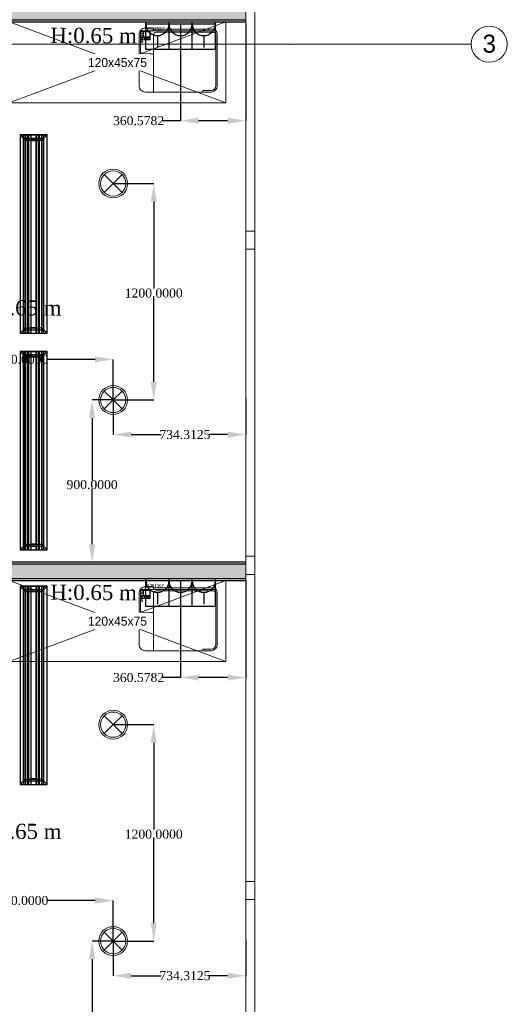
# Model space of a CAD drawing. Header units: millimetres. Extents: x 0 to 88385, y 0 to 41127.
# Tile 206 of 244: x 85682 to 88385, y 21340 to 26799. Entities that reach past the tile are written whole.
import ezdxf
from ezdxf.enums import TextEntityAlignment as Align

# ---------------------------------------------------------------- set-up
doc = ezdxf.new("R2010")
doc.units = ezdxf.units.MM
doc.header["$MEASUREMENT"] = 0
doc.set_wipeout_variables(frame=1)
doc.linetypes.add('Wipeout_Contour', pattern=[1000, 0, -1000])
for name, color, linetype in [('- განათება', 7, 'Continuous'), ('- მექანიკური ნაწილი', 7, 'Continuous'), ('- საშტეფცელო როზეტები', 7, 'Continuous'), ('Edges', 7, 'Continuous'), ('New_Structural - Bearing', 7, 'Continuous'), ('Structural - Bearing', 7, 'Continuous'), ('Structural - Grid', 7, 'Continuous')]:
    doc.layers.add(name, color=color, linetype=linetype)
for name, color, linetype, lineweight in [('Archicad Windows_Pen_No__1', 7, 'Continuous', 13), ('New_Annotation - Text_Pen_No__1', 7, 'Continuous', 13), ('New_Interior - Furniture _Pen_No__1', 7, 'Continuous', 13), ('New_Structural - Bearing_Pen_No__1', 7, 'Continuous', 13), ('Structural - Bearing_Pen_No__1', 7, 'Continuous', 13)]:
    doc.layers.add(name, color=color, linetype=linetype, lineweight=lineweight)
for name, color, linetype, lineweight, true_color in [('New_Interior - Lamp_Pen_No__77', 7, 'Continuous', 20, 0xffeb28), ('New_Structural - Bearing_Pen_No__5', 7, 'Continuous', 25, 0x40a5ff), ('New_Structural - Bearing_Pen_No__57', 7, 'Continuous', 25, 0xdcd214), ('Structural - Grid_Pen_No__81', 7, 'Continuous', 20, 0x6a6a6a)]:
    doc.layers.add(name, color=color, linetype=linetype, lineweight=lineweight, true_color=true_color)
doc.styles.add('GENERATED_STYLE_2', font='txt')
doc.styles.get("Standard").update_dxf_attribs({"font": 'sylfaen.ttf'})
doc.dimstyles.get("Standard").update_dxf_attribs({"dimtxt": 0.18, "dimasz": 0.18, "dimexe": 0.18, "dimexo": 0.0625, "dimgap": 0.09, "dimtad": 0, "dimtih": 1, "dimtoh": 1, "dimdec": 4, "dimzin": 0, "dimdsep": 46, "dimtxsty": 'Standard', "dimcen": 0.09, "dimadec": 0, "dimazin": 0, "dimtfac": 1, "dimtdec": 4, "dimtofl": 0, "dimtmove": 0, "dimatfit": 3, "dimfxl": 1, "dimtolj": 1, "dimtzin": 0, "dimarcsym": 0})

# ---------------------------------------------------------------- blocks, each defined once
blk = doc.blocks.new('Slab_1', base_point=(2744.3, 12903.1))
at = {"layer": 'Structural - Bearing_Pen_No__1', "color": 7, "linetype": 'Continuous', "lineweight": 13, "flags": 128}
blk.add_lwpolyline([(2744.3, 12903.1), (2744.3, 39238), (-9233.8, 39238), (-16833.8, 39238), (-23183.8, 39238), (-23183.8, 32838), (-47183.8, 32838), (-47183.8, 12903.1)], close=True, dxfattribs=at)
blk = doc.blocks.new('Horizontal Multi-Sash Window_5')
at = {"layer": 'Archicad Windows_Pen_No__1', "color": 7, "linetype": 'Continuous', "lineweight": 13}
for p, q in [((-9017.5, 0), (9017.5, 0)), ((-1753.5, 0), (-50, 0)), ((-50, -50), (-50, 0)), ((-50, 0), (0, 0)), ((0, 0), (50, 0)), ((50, 0), (50, -50)), ((50, 0), (1753.5, 0)), ((1753.5, -50), (1753.5, 0)), ((1753.5, 0), (1803.5, 0)), ((1803.5, 0), (1853.5, 0)), ((1853.5, 0), (1853.5, -50)), ((1853.5, 0), (3557, 0)), ((3557, -50), (3557, 0)), ((3557, 0), (3607, 0)), ((3607, 0), (3657, 0)), ((3657, 0), (3657, -50)), ((3657, 0), (5360.5, 0)), ((-9017.5, -50), (9017.5, -50)), ((-50, -50), (-1753.5, -50)), ((0, -50), (-50, -50)), ((50, -50), (0, -50)), ((1753.5, -50), (50, -50)), ((1803.5, -50), (1753.5, -50)), ((1853.5, -50), (1803.5, -50)), ((3557, -50), (1853.5, -50)), ((3607, -50), (3557, -50)), ((3657, -50), (3607, -50)), ((5360.5, -50), (3657, -50))]:
    blk.add_line(p, q, dxfattribs=at)
blk = doc.blocks.new('Wall_6', base_point=(2744.3, 32838))
at = {"layer": 'Archicad Windows_Pen_No__1', "color": 7, "linetype": 'Continuous', "lineweight": 13, "zscale": 1000, "rotation": 89.99999999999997}
blk.add_blockref('Horizontal Multi-Sash Window_5', (2694.3, 21970.5), dxfattribs=at)
blk = doc.blocks.new('Wall_44', base_point=(-2414.8, 26788))
at = {"layer": 'New_Structural - Bearing_Pen_No__57', "linetype": 'Continuous', "lineweight": 25, "true_color": 0xdcd214}
blk.add_hatch(color=52, dxfattribs=at).paths.add_polyline_path([(-2324.8, 26878), (-2324.8, 26798), (816.2, 26798), (816.2, 26838), (1166.2, 26838), (1166.2, 26798), (2694.3, 26798), (2694.3, 26878)])
at = {"layer": 'New_Structural - Bearing_Pen_No__1', "color": 7, "linetype": 'Continuous', "lineweight": 13, "flags": 128}
for points in [[(2694.3, 26878), (2694.3, 26888)], [(2694.3, 26798), (2694.3, 26878)], [(2694.3, 26788), (2694.3, 26798)]]:
    blk.add_lwpolyline(points, dxfattribs=at)
at = {"layer": 'New_Structural - Bearing_Pen_No__5', "color": 161, "linetype": 'Continuous', "lineweight": 25, "true_color": 0x40a5ff}
for p, q in [((-2324.8, 26878), (-2314.8, 26878)), ((2694.3, 26878), (-2314.8, 26878)), ((-2404.8, 26798), (-2324.8, 26798)), ((-2324.8, 26798), (816.2, 26798)), ((1166.2, 26798), (2694.3, 26798))]:
    blk.add_line(p, q, dxfattribs=at)
at = {"layer": 'New_Structural - Bearing_Pen_No__5', "color": 161, "linetype": 'Continuous', "lineweight": 25, "true_color": 0x40a5ff, "flags": 128}
for points in [[(2694.3, 26888), (-2314.8, 26888)], [(-2404.8, 26788), (140, 26788)], [(150, 26788), (230, 26788)], [(240, 26788), (816.2, 26788)], [(1166.2, 26788), (2694.3, 26788)]]:
    blk.add_lwpolyline(points, dxfattribs=at)
blk = doc.blocks.new('Wall_74', base_point=(140, 23790.7))
at = {"layer": 'New_Structural - Bearing_Pen_No__57', "linetype": 'Continuous', "lineweight": 25, "true_color": 0xdcd214}
blk.add_hatch(color=52, dxfattribs=at).paths.add_polyline_path([(2694.3, 23780.7), (240, 23780.7), (240, 23700.7), (2694.3, 23700.7)])
at = {"layer": 'New_Structural - Bearing_Pen_No__1', "color": 7, "linetype": 'Continuous', "lineweight": 13, "flags": 128}
for points in [[(240, 23780.7), (240, 23700.7)], [(2694.3, 23790.7), (2694.3, 23780.7)], [(2694.3, 23780.7), (2694.3, 23700.7)], [(2694.3, 23700.7), (2694.3, 23690.7)]]:
    blk.add_lwpolyline(points, dxfattribs=at)
at = {"layer": 'New_Structural - Bearing_Pen_No__5', "color": 161, "linetype": 'Continuous', "lineweight": 25, "true_color": 0x40a5ff}
for p, q in [((2694.3, 23780.7), (240, 23780.7)), ((240, 23700.7), (2694.3, 23700.7))]:
    blk.add_line(p, q, dxfattribs=at)
at = {"layer": 'New_Structural - Bearing_Pen_No__5', "color": 161, "linetype": 'Continuous', "lineweight": 25, "true_color": 0x40a5ff, "flags": 128}
for points in [[(2694.3, 23790.7), (240, 23790.7)], [(240, 23690.7), (2694.3, 23690.7)]]:
    blk.add_lwpolyline(points, dxfattribs=at)
blk = doc.blocks.new('Wardrobe 01')
at = {"layer": 'New_Interior - Furniture _Pen_No__1', "color": 7, "linetype": 'Continuous', "lineweight": 13}
for p, q in [((1200, 0), (0, 450)), ((0, 0), (1200, 450))]:
    blk.add_line(p, q, dxfattribs=at)
at = {"layer": 'New_Interior - Furniture _Pen_No__1', "color": 7, "linetype": 'Continuous', "lineweight": 13, "flags": 128}
blk.add_lwpolyline([(0, 0), (1200, 0), (1200, 450), (0, 450)], close=True, dxfattribs=at)
blk = doc.blocks.new('Standard grid marker')
at = {"layer": 'Structural - Grid_Pen_No__81', "color": 251, "linetype": 'Continuous', "lineweight": 20, "true_color": 0x6a6a6a}
for q in [(0, 0), (51328.1, 0)]:
    blk.add_line((1000, 0), q, dxfattribs=at)
blk.add_circle((-100, 0), 100, dxfattribs=at)
blk.add_point((1000, 0), dxfattribs=at)
blk.add_point((1000, 0), dxfattribs=at)
at = {"layer": 'Structural - Grid_Pen_No__81', "color": 251, "lineweight": 20, "true_color": 0x6a6a6a, "style": 'GENERATED_STYLE_2'}
for tag, p in [('AC_MarkerText_1_0', (-100, -144)), ('AC_MarkerText_1_1', (52428.1, -144))]:
    blk.add_attdef(tag, text='', height=100, rotation=180, dxfattribs=at).set_placement(p, align=Align.TOP_CENTER)
blk = doc.blocks.new('Copier Desktop')
at = {"layer": 'New_Interior - Furniture _Pen_No__1', "color": 7, "linetype": 'Continuous', "lineweight": 13}
for p, q in [((80, 354), (80, 38)), ((354, 346), (354, 354)), ((399, 346), (354, 346)), ((426, 38), (426, 319)), ((8, 12.7), (8, 130)), ((20, 142), (80, 142)), ((8, 64), (62, 64)), ((22, 61.5), (9.5, 61.5)), ((9.5, 61.5), (9.5, 53.5)), ((22, 53.5), (22, 61.5)), ((42, 61.5), (30, 61.5)), ((30, 61.5), (30, 53.5)), ((42, 53.5), (42, 61.5)), ((57, 61.5), (45, 61.5)), ((45, 61.5), (45, 53.5)), ((57, 53.5), (57, 61.5)), ((62, 15), (62, 64)), ((8, 51), (62, 51)), ((23, 48), (8, 48)), ((8, 48), (8, 21)), ((8, 39), (23, 39)), ((8, 30), (23, 30)), ((8, 21), (23, 21)), ((8, 15), (80, 15)), ((9.5, 53.5), (22, 53.5)), ((23, 21), (23, 48)), ((60, 48), (25, 48)), ((25, 48), (25, 21)), ((25, 21), (60, 21)), ((30, 53.5), (42, 53.5)), ((45, 53.5), (57, 53.5)), ((60, 21), (60, 48)), ((95, 23), (411, 23))]:
    blk.add_line(p, q, dxfattribs=at)
at = {"layer": 'New_Interior - Furniture _Pen_No__1', "color": 7, "linetype": 'Continuous', "lineweight": 13, "flags": 128}
for points in [[(35, 0), (80, 0), (80, 15), (426, 15), (426, 12.7, 0.174158), (434, 35), (434, 319, 0.414214), (399, 354), (35, 354, 0.414214), (0, 319), (0, 35, 0.414214)], [(80, 15), (80, 11, 0.414214), (86, 5), (420, 5, 0.414214), (426, 11), (426, 15)]]:
    blk.add_lwpolyline(points, format="xyb", close=True, dxfattribs=at)
at = {"layer": 'New_Interior - Furniture _Pen_No__1', "color": 7, "linetype": 'Continuous', "lineweight": 13}
blk.add_circle((15.8, 75), 5, dxfattribs=at)
for centre, radius, start, end in [((399, 319), 27, 0, 90), ((20, 130), 12, 90, 180), ((95, 38), 15, 180, 270), ((411, 38), 15, 270, 0)]:
    blk.add_arc(centre, radius, start, end, dxfattribs=at)
blk = doc.blocks.new('2 cali internetis rozeti')
at = {"layer": '- საშტეფცელო როზეტები', "color": 5}
for p, q in [((-9463.5, -8848.5), (-9463.5, -8783.2)), ((-9527.6, -8912.7), (-9399.3, -8912.7))]:
    blk.add_line(p, q, dxfattribs=at)
blk.add_arc((-9463.5, -8912.7), 64.1, 0, 180, dxfattribs=at)
at = {"layer": '- საშტეფცელო როზეტები', "color": 1, "insert": (-9502, -8872.5), "char_height": 23.657, "attachment_point": 1}
blk.add_mtext_dynamic_manual_height_columns('{\\fSylfaen|b0|i0|c0|p18;2RJ45}', width=4.298, gutter_width=0.0538, heights=[0], dxfattribs=at)
blk = doc.blocks.new('3-იანი ჩარჩო')
at = {"layer": '- საშტეფცელო როზეტები', "color": 5}
for points in [[(8472, 3410.2), (8472, 3565.2), (8600.2, 3565.2)], [(8600.2, 3565.2), (8728.5, 3565.2)], [(8600.2, 3565.2), (8600.2, 3410.2)], [(8728.5, 3565.2), (8856.8, 3565.2), (8856.8, 3410.2), (8728.5, 3410.2)], [(8728.5, 3565.2), (8728.5, 3410.2)], [(8600.2, 3410.2), (8472, 3410.2)], [(8728.5, 3410.2), (8600.2, 3410.2)]]:
    blk.add_lwpolyline(points, dxfattribs=at)
blk = doc.blocks.new('- საშტეფცელო როზეტი IP22')
at = {"layer": '- საშტეფცელო როზეტები', "color": 5}
for p, q in [((8536.7, 3822.7), (8536.7, 3888.1)), ((8472.6, 3758.6), (8600.9, 3758.6))]:
    blk.add_line(p, q, dxfattribs=at)
blk.add_arc((8536.7, 3758.6), 64.1, 0, 180, dxfattribs=at)
blk = doc.blocks.new('lineardiffplan')
at = {"layer": 'Edges'}
for p, q in [((392.8, 274.9), (392.8, 274.6)), ((393.1, 274.9), (392.8, 274.9)), ((422.8, 244.9), (392.8, 274.9)), ((392.8, 274.6), (392.9, 274.5)), ((392.9, 125.2), (392.9, 274.5)), ((412.4, 255), (392.9, 274.5)), ((393.1, 274.9), (393.2, 274.8)), ((393.2, 274.8), (412.7, 255.3)), ((1462.8, 244.9), (1492.8, 274.9)), ((1472.9, 255.3), (1492.4, 274.8)), ((1473.2, 254.9), (1492.8, 274.5)), ((1492.4, 274.8), (1492.5, 274.9)), ((1492.8, 274.9), (1492.5, 274.9)), ((1492.8, 274.5), (1492.8, 274.9)), ((1492.8, 274.5), (1492.8, 274.5)), ((1492.8, 125.4), (1492.8, 274.5)), ((1492.8, 255.3), (392.9, 255.3)), ((392.9, 254.9), (1492.8, 254.9)), ((392.9, 244.9), (1492.8, 244.9)), ((392.9, 233.2), (1492.8, 233.2)), ((392.9, 233), (1492.8, 233)), ((392.9, 226.8), (1492.8, 226.8)), ((392.9, 226.5), (1492.8, 226.5)), ((412.4, 144.7), (412.4, 255)), ((412.8, 254.6), (412.4, 255)), ((412.7, 255.3), (413.1, 254.9)), ((412.8, 145.1), (412.8, 254.6)), ((412.8, 254.6), (422.8, 244.6)), ((413.1, 254.9), (423.1, 244.9)), ((422.8, 244.6), (422.8, 244.9)), ((422.8, 244.9), (423.1, 244.9)), ((422.8, 244.6), (422.8, 244.6)), ((422.8, 244.6), (422.8, 233.2)), ((422.8, 233), (422.8, 233.2)), ((422.8, 226.8), (422.8, 233)), ((422.8, 226.5), (422.8, 226.8)), ((422.8, 214.9), (422.8, 226.5)), ((423.1, 244.9), (423.1, 244.9)), ((1472.5, 254.9), (1462.5, 244.9)), ((1462.5, 244.9), (1462.5, 244.9)), ((1462.5, 244.9), (1462.8, 244.9)), ((1462.8, 244.9), (1462.9, 244.6)), ((1462.8, 244.5), (1462.9, 244.6)), ((1462.8, 233.2), (1462.8, 244.5)), ((1462.8, 233), (1462.8, 233.2)), ((1462.8, 226.8), (1462.8, 233)), ((1462.8, 226.5), (1462.8, 226.8)), ((1462.8, 214.9), (1462.8, 226.5)), ((1462.9, 244.6), (1472.8, 254.5)), ((1472.9, 255.3), (1472.5, 254.9)), ((1472.8, 254.5), (1473.2, 254.9)), ((1472.8, 254.5), (1472.8, 145.3)), ((1473.2, 144.9), (1473.2, 254.9)), ((392.9, 214.9), (1492.8, 214.9)), ((1492.8, 214.8), (392.9, 214.8)), ((1492.8, 184.9), (392.9, 184.9)), ((392.9, 173.2), (1492.8, 173.2)), ((392.9, 173), (1492.8, 173)), ((392.9, 166.8), (1492.8, 166.8)), ((392.9, 166.5), (1492.8, 166.5)), ((422.4, 214.9), (422.3, 214.9)), ((422.4, 184.9), (422.3, 184.9)), ((422.8, 214.9), (422.4, 214.9)), ((422.8, 184.9), (422.4, 184.9)), ((422.8, 184.9), (422.8, 214.9)), ((423.2, 214.9), (422.8, 214.9)), ((423.2, 214.8), (422.8, 214.9)), ((422.8, 184.9), (423.2, 184.9)), ((422.8, 173.2), (422.8, 184.9)), ((422.8, 173), (422.8, 173.2)), ((422.8, 173), (422.8, 166.8)), ((422.8, 166.5), (422.8, 166.8)), ((422.8, 155.1), (422.8, 166.5)), ((423.2, 214.8), (423.2, 214.9)), ((423.2, 214.8), (423.2, 184.9)), ((1462.8, 214.9), (1462.4, 214.9)), ((1462.4, 214.9), (1462.4, 214.8)), ((1462.8, 214.9), (1462.4, 214.8)), ((1462.4, 184.9), (1462.4, 214.8)), ((1462.4, 184.9), (1462.8, 184.9)), ((1462.8, 214.9), (1462.8, 184.9)), ((1462.8, 214.9), (1463.2, 214.9)), ((1462.8, 173.2), (1462.8, 184.9)), ((1463.2, 184.9), (1462.8, 184.9)), ((1462.8, 173), (1462.8, 173.2)), ((1462.8, 166.8), (1462.8, 173)), ((1462.8, 166.5), (1462.8, 166.8)), ((1462.8, 155.3), (1462.8, 166.5)), ((1463.2, 214.9), (1463.3, 214.9)), ((1463.2, 184.9), (1463.3, 184.9)), ((392.8, 124.9), (422.8, 154.9)), ((392.9, 125.2), (392.8, 125.1)), ((392.8, 125.1), (392.8, 124.9)), ((392.8, 124.9), (393.1, 124.9)), ((392.9, 154.9), (1492.8, 154.9)), ((1492.8, 144.9), (392.9, 144.9)), ((392.9, 125.2), (412.4, 144.7)), ((392.9, 144.5), (1492.8, 144.5)), ((393.2, 124.9), (393.1, 124.9)), ((412.7, 144.5), (393.2, 124.9)), ((412.8, 145.1), (412.4, 144.7)), ((412.7, 144.5), (413.1, 144.9)), ((412.8, 145.1), (422.8, 155.1)), ((423.1, 154.8), (413.1, 144.9)), ((422.8, 154.9), (422.8, 155.1)), ((422.8, 155.1), (422.8, 155.1)), ((423.1, 154.8), (422.8, 154.9)), ((423.1, 154.8), (423.1, 154.9)), ((1462.5, 154.8), (1462.4, 154.9)), ((1462.8, 154.9), (1462.5, 154.8)), ((1462.5, 154.8), (1472.4, 144.9)), ((1462.9, 155.2), (1462.8, 155.3)), ((1462.9, 155.2), (1462.8, 154.9)), ((1462.8, 154.9), (1492.8, 124.9)), ((1472.8, 145.3), (1462.9, 155.2)), ((1472.4, 144.9), (1472.8, 144.5)), ((1473.2, 144.9), (1472.8, 145.3)), ((1472.8, 144.5), (1492.4, 124.9)), ((1473.2, 144.9), (1492.8, 125.4)), ((1492.4, 124.9), (1492.8, 124.9)), ((1492.4, 124.9), (1492.4, 124.9)), ((1492.8, 125.3), (1492.8, 125.4)), ((1492.8, 124.9), (1492.8, 125.3))]:
    blk.add_line(p, q, dxfattribs=at)
blk.add_lwpolyline([(393.2, 274.8), (1492.8, 274.8), (1492.8, 124.9), (393.2, 124.9)], close=True, dxfattribs=at)
blk = doc.blocks.new('Recessed Spot')
at = {"layer": 'New_Interior - Lamp_Pen_No__77', "color": 2, "linetype": 'Continuous', "lineweight": 20, "true_color": 0xffeb28}
for q in [(-49.5, 49.5), (-49.5, -49.5), (49.5, 49.5), (49.5, -49.5)]:
    blk.add_line((0, 0), q, dxfattribs=at)
at = {"layer": 'New_Interior - Lamp_Pen_No__77', "color": 2, "linetype": 'Continuous', "lineweight": 20, "true_color": 0xffeb28, "flags": 128}
blk.add_lwpolyline([(80, 0, 1), (-80, 0, 1)], format="xyb", close=True, dxfattribs=at)
at = {"layer": 'New_Interior - Lamp_Pen_No__77', "color": 2, "linetype": 'Continuous', "lineweight": 20, "true_color": 0xffeb28}
blk.add_circle((0, 0), 70, dxfattribs=at)
blk = doc.blocks.new('*D575')
at = {"layer": '- საშტეფცელო როზეტები', "color": 0, "lineweight": -2, "transparency": 16777216}
for p, q in [((86574, 23687.7), (86574, 23151.3)), ((86934.6, 23690.6), (86934.6, 23151.3)), ((86574, 23151.5), (86474, 23151.5)), ((86834.6, 23151.5), (86674, 23151.5))]:
    blk.add_line(p, q, dxfattribs=at)
at = {"layer": '- საშტეფცელო როზეტები', "color": 0, "transparency": 16777216}
for points in [[(86674, 23168.2), (86674, 23134.8), (86574, 23151.5)], [(86834.6, 23168.2), (86834.6, 23134.8), (86934.6, 23151.5)]]:
    blk.add_solid(points, dxfattribs=at)
at = {"layer": 'Defpoints', "color": 0, "transparency": 16777216}
for p in [(86574, 23687.7), (86934.6, 23690.7), (86934.6, 23151.5)]:
    blk.add_point(p, dxfattribs=at)
at = {"layer": '- საშტეფცელო როზეტები', "color": 0, "transparency": 16777216, "insert": (86341.1, 23151.5), "char_height": 50, "attachment_point": 5}
blk.add_mtext('\\A1;{\\fSylfaen|b0|i0|c0|p18;360.5782}', dxfattribs=at)
blk = doc.blocks.new('*D576')
at = {"layer": '- საშტეფცელო როზეტები', "color": 0, "lineweight": -2, "transparency": 16777216}
for p, q in [((86574, 26774.9), (86574, 26238.6)), ((86934.6, 26777.9), (86934.6, 26238.6)), ((86574, 26238.8), (86474, 26238.8)), ((86834.6, 26238.8), (86674, 26238.8))]:
    blk.add_line(p, q, dxfattribs=at)
at = {"layer": '- საშტეფცელო როზეტები', "color": 0, "transparency": 16777216}
for points in [[(86674, 26255.5), (86674, 26222.1), (86574, 26238.8)], [(86834.6, 26255.5), (86834.6, 26222.1), (86934.6, 26238.8)]]:
    blk.add_solid(points, dxfattribs=at)
at = {"layer": 'Defpoints', "color": 0, "transparency": 16777216}
for p in [(86574, 26775), (86934.6, 26778), (86934.6, 26238.8)]:
    blk.add_point(p, dxfattribs=at)
at = {"layer": '- საშტეფცელო როზეტები', "color": 0, "transparency": 16777216, "insert": (86341.1, 26238.8), "char_height": 50, "attachment_point": 5}
blk.add_mtext('\\A1;{\\fSylfaen|b0|i0|c0|p18;360.5782}', dxfattribs=at)
blk = doc.blocks.new('*D1048')
at = {"layer": '- განათება', "color": 0, "lineweight": -2, "transparency": 16777216}
for p, q in [((86200.2, 21690.7), (86083.4, 21690.7)), ((86083.5, 21590.7), (86083.5, 21246.8)), ((86083.5, 20988), (86083.5, 21195.5)), ((86322.4, 20888), (86083.4, 20888))]:
    blk.add_line(p, q, dxfattribs=at)
at = {"layer": '- განათება', "color": 0, "transparency": 16777216}
for points in [[(86066.9, 21590.7), (86100.2, 21590.7), (86083.5, 21690.7)], [(86066.9, 20988), (86100.2, 20988), (86083.5, 20888)]]:
    blk.add_solid(points, dxfattribs=at)
at = {"layer": 'Defpoints', "color": 0, "transparency": 16777216}
for p in [(86083.5, 21690.7), (86200.3, 21690.7), (86322.5, 20888)]:
    blk.add_point(p, dxfattribs=at)
at = {"layer": '- განათება', "color": 0, "transparency": 16777216, "insert": (86083.5, 21221.1), "char_height": 50, "attachment_point": 5}
blk.add_mtext('\\A1;{\\fSylfaen|b0|i0|c0|p18;802.7116}', dxfattribs=at)
blk = doc.blocks.new('*D1049')
at = {"layer": '- განათება', "color": 0, "lineweight": -2, "transparency": 16777216}
for p, q in [((86200.3, 21690.6), (86200.3, 21498.5)), ((86934.6, 21698.6), (86934.6, 21498.5)), ((86300.3, 21498.7), (86465.4, 21498.7)), ((86834.6, 21498.7), (86730.6, 21498.7))]:
    blk.add_line(p, q, dxfattribs=at)
at = {"layer": '- განათება', "color": 0, "transparency": 16777216}
for points in [[(86300.3, 21515.4), (86300.3, 21482), (86200.3, 21498.7)], [(86834.6, 21515.4), (86834.6, 21482), (86934.6, 21498.7)]]:
    blk.add_solid(points, dxfattribs=at)
at = {"layer": 'Defpoints', "color": 0, "transparency": 16777216}
for p in [(86200.3, 21690.7), (86934.6, 21698.7), (86200.3, 21498.7)]:
    blk.add_point(p, dxfattribs=at)
at = {"layer": '- განათება', "color": 0, "transparency": 16777216, "insert": (86598, 21498.7), "char_height": 50, "attachment_point": 5}
blk.add_mtext('\\A1;{\\fSylfaen|b0|i0|c0|p18;734.3125}', dxfattribs=at)
blk = doc.blocks.new('*D1050')
at = {"layer": '- განათება', "color": 0, "lineweight": -2, "transparency": 16777216}
for p, q in [((85200.3, 21690.8), (85200.3, 21915.7)), ((85300.3, 21915.5), (85530.6, 21915.5)), ((86100.3, 21915.5), (85829.9, 21915.5)), ((86200.3, 21690.8), (86200.3, 21915.7))]:
    blk.add_line(p, q, dxfattribs=at)
at = {"layer": '- განათება', "color": 0, "transparency": 16777216}
for points in [[(85300.3, 21932.2), (85300.3, 21898.8), (85200.3, 21915.5)], [(86100.3, 21932.2), (86100.3, 21898.8), (86200.3, 21915.5)]]:
    blk.add_solid(points, dxfattribs=at)
at = {"layer": 'Defpoints', "color": 0, "transparency": 16777216}
for p in [(85200.3, 21915.5), (85200.3, 21690.7), (86200.3, 21690.7)]:
    blk.add_point(p, dxfattribs=at)
at = {"layer": '- განათება', "color": 0, "transparency": 16777216, "insert": (85680.3, 21915.5), "char_height": 50, "attachment_point": 5}
blk.add_mtext('\\A1;{\\fSylfaen|b0|i0|c0|p18;1000.0000}', dxfattribs=at)
blk = doc.blocks.new('*D1052')
at = {"layer": '- განათება', "color": 0, "lineweight": -2, "transparency": 16777216}
for p, q in [((86200.3, 22890.7), (86425.2, 22890.7)), ((86425, 22790.7), (86425, 22308.8)), ((86425, 21790.7), (86425, 22257.5)), ((86200.3, 21690.7), (86425.2, 21690.7))]:
    blk.add_line(p, q, dxfattribs=at)
at = {"layer": '- განათება', "color": 0, "transparency": 16777216}
for points in [[(86408.3, 22790.7), (86441.7, 22790.7), (86425, 22890.7)], [(86408.3, 21790.7), (86441.7, 21790.7), (86425, 21690.7)]]:
    blk.add_solid(points, dxfattribs=at)
at = {"layer": 'Defpoints', "color": 0, "transparency": 16777216}
for p in [(86200.3, 22890.7), (86200.3, 21690.7), (86425, 21690.7)]:
    blk.add_point(p, dxfattribs=at)
at = {"layer": '- განათება', "color": 0, "transparency": 16777216, "insert": (86425, 22283.1), "char_height": 50, "attachment_point": 5}
blk.add_mtext('\\A1;{\\fSylfaen|b0|i0|c0|p18;1200.0000}', dxfattribs=at)
blk = doc.blocks.new('*D1057')
at = {"layer": '- განათება', "color": 0, "lineweight": -2, "transparency": 16777216}
for p, q in [((86200.2, 24690.7), (86083.4, 24690.7)), ((86083.5, 24590.7), (86083.5, 24246.8)), ((86083.5, 23890.7), (86083.5, 24195.5)), ((86322.4, 23790.7), (86083.4, 23790.7))]:
    blk.add_line(p, q, dxfattribs=at)
at = {"layer": '- განათება', "color": 0, "transparency": 16777216}
for points in [[(86066.9, 24590.7), (86100.2, 24590.7), (86083.5, 24690.7)], [(86066.9, 23890.7), (86100.2, 23890.7), (86083.5, 23790.7)]]:
    blk.add_solid(points, dxfattribs=at)
at = {"layer": 'Defpoints', "color": 0, "transparency": 16777216}
for p in [(86083.5, 24690.7), (86200.3, 24690.7), (86322.5, 23790.7)]:
    blk.add_point(p, dxfattribs=at)
at = {"layer": '- განათება', "color": 0, "transparency": 16777216, "insert": (86083.5, 24221.1), "char_height": 50, "attachment_point": 5}
blk.add_mtext('\\A1;{\\fSylfaen|b0|i0|c0|p18;900.0000}', dxfattribs=at)
blk = doc.blocks.new('*D1058')
at = {"layer": '- განათება', "color": 0, "lineweight": -2, "transparency": 16777216}
for p, q in [((86200.3, 24690.6), (86200.3, 24498.5)), ((86934.6, 24698.6), (86934.6, 24498.5)), ((86300.3, 24498.7), (86465.4, 24498.7)), ((86834.6, 24498.7), (86730.6, 24498.7))]:
    blk.add_line(p, q, dxfattribs=at)
at = {"layer": '- განათება', "color": 0, "transparency": 16777216}
for points in [[(86300.3, 24515.4), (86300.3, 24482), (86200.3, 24498.7)], [(86834.6, 24515.4), (86834.6, 24482), (86934.6, 24498.7)]]:
    blk.add_solid(points, dxfattribs=at)
at = {"layer": 'Defpoints', "color": 0, "transparency": 16777216}
for p in [(86200.3, 24690.7), (86934.6, 24698.7), (86200.3, 24498.7)]:
    blk.add_point(p, dxfattribs=at)
at = {"layer": '- განათება', "color": 0, "transparency": 16777216, "insert": (86598, 24498.7), "char_height": 50, "attachment_point": 5}
blk.add_mtext('\\A1;{\\fSylfaen|b0|i0|c0|p18;734.3125}', dxfattribs=at)
blk = doc.blocks.new('*D1059')
at = {"layer": '- განათება', "color": 0, "lineweight": -2, "transparency": 16777216}
for p, q in [((85200.3, 24690.8), (85200.3, 24915.7)), ((85300.3, 24915.5), (85530.6, 24915.5)), ((86100.3, 24915.5), (85829.9, 24915.5)), ((86200.3, 24690.8), (86200.3, 24915.7))]:
    blk.add_line(p, q, dxfattribs=at)
at = {"layer": '- განათება', "color": 0, "transparency": 16777216}
for points in [[(85300.3, 24932.2), (85300.3, 24898.8), (85200.3, 24915.5)], [(86100.3, 24932.2), (86100.3, 24898.8), (86200.3, 24915.5)]]:
    blk.add_solid(points, dxfattribs=at)
at = {"layer": 'Defpoints', "color": 0, "transparency": 16777216}
for p in [(85200.3, 24915.5), (85200.3, 24690.7), (86200.3, 24690.7)]:
    blk.add_point(p, dxfattribs=at)
at = {"layer": '- განათება', "color": 0, "transparency": 16777216, "insert": (85680.3, 24915.5), "char_height": 50, "attachment_point": 5}
blk.add_mtext('\\A1;{\\fSylfaen|b0|i0|c0|p18;1000.0000}', dxfattribs=at)
blk = doc.blocks.new('*D1054')
at = {"layer": '- განათება', "color": 0, "lineweight": -2, "transparency": 16777216}
for p, q in [((86200.3, 25890.7), (86425.2, 25890.7)), ((86425, 25790.7), (86425, 25308.8)), ((86425, 24790.7), (86425, 25257.5)), ((86200.3, 24690.7), (86425.2, 24690.7))]:
    blk.add_line(p, q, dxfattribs=at)
at = {"layer": '- განათება', "color": 0, "transparency": 16777216}
for points in [[(86408.3, 25790.7), (86441.7, 25790.7), (86425, 25890.7)], [(86408.3, 24790.7), (86441.7, 24790.7), (86425, 24690.7)]]:
    blk.add_solid(points, dxfattribs=at)
at = {"layer": 'Defpoints', "color": 0, "transparency": 16777216}
for p in [(86200.3, 25890.7), (86200.3, 24690.7), (86425, 24690.7)]:
    blk.add_point(p, dxfattribs=at)
at = {"layer": '- განათება', "color": 0, "transparency": 16777216, "insert": (86425, 25283.1), "char_height": 50, "attachment_point": 5}
blk.add_mtext('\\A1;{\\fSylfaen|b0|i0|c0|p18;1200.0000}', dxfattribs=at)

msp = doc.modelspace()

# ---------------------------------------------------------------- block references
at = {"layer": '- განათება', "color": 2, "linetype": 'Continuous', "lineweight": 20, "true_color": 0xffeb28, "zscale": 1000}
for p in [(86200.26565, 25890.69258), (86200.26565, 24690.69258), (86200.26565, 22890.69258), (86200.26565, 21690.69258)]:
    msp.add_blockref('Recessed Spot', p, dxfattribs=at)
at = {"layer": '- მექანიკური ნაწილი', "xscale": -1, "rotation": 270}
for p in [(85559.17971, 24667.40171), (85559.25042, 23467.40171), (85559.14706, 22166.20252)]:
    msp.add_blockref('lineardiffplan', p, dxfattribs=at)
at = {"layer": '- საშტეფცელო როზეტები', "rotation": 180}
for name, p in [('2 cali internetis rozeti', (76982.27057, 17862.34512)), ('- საშტეფცელო როზეტი IP22', (95110.7416, 30533.56681)), ('- საშტეფცელო როზეტი IP22', (95239.00855, 30533.56681)), ('2 cali internetis rozeti', (76982.27057, 14775.05673)), ('- საშტეფცელო როზეტი IP22', (95110.7416, 27446.27842)), ('- საშტეფცელო როზეტი IP22', (95239.00855, 27446.27842))]:
    msp.add_blockref(name, p, dxfattribs=at)
at = {"layer": '- საშტეფცელო როზეტები', "color": 5, "rotation": 180}
msp.add_blockref('3-იანი ჩარჩო', (95238.37136, 27110.89613), dxfattribs=at)
at = {"layer": 'New_Interior - Furniture _Pen_No__1', "color": 7, "linetype": 'Continuous', "lineweight": 13, "xscale": -1, "zscale": 1000}
for p in [(86823.95096, 26337.98097), (86823.95096, 23240.69258)]:
    msp.add_blockref('Wardrobe 01', p, dxfattribs=at)
at = {"layer": 'New_Interior - Furniture _Pen_No__1', "color": 7, "linetype": 'Continuous', "lineweight": 13, "xscale": -1, "zscale": 1000, "rotation": 180}
for p in [(86343.4806, 26752.01356), (86343.4806, 23654.72517)]:
    msp.add_blockref('Copier Desktop', p, dxfattribs=at)
at = {"layer": 'New_Structural - Bearing', "color": 7, "lineweight": 35}
for name, p in [('Wall_44', (81825.48505, 26787.98097)), ('Wall_74', (84380.26565, 23790.69258))]:
    msp.add_blockref(name, p, dxfattribs=at)
at = {"layer": 'Structural - Bearing', "color": 7, "linetype": 'Continuous', "lineweight": 13}
msp.add_blockref('Slab_1', (86984.57817, 12903.05519), dxfattribs=at)
at = {"layer": 'Structural - Bearing', "color": 7, "lineweight": 35}
msp.add_blockref('Wall_6', (86984.57817, 32837.98097), dxfattribs=at)
at = {"layer": 'Structural - Grid', "color": 8, "linetype": 'Continuous', "lineweight": 15}
ref = msp.add_blockref('Standard grid marker', (88184.57817, 26662.98097), dxfattribs=dict(at, zscale=1000, rotation=180))
ref.add_attrib('AC_MarkerText_1', '3', dxfattribs={"layer": 'Structural - Grid_Pen_No__81', "color": 251, "lineweight": 20, "true_color": 0x6a6a6a, "height": 100, "rotation": 360, "style": 'GENERATED_STYLE_2'}).set_placement((88284.57817, 26716.10823), align=Align.TOP_CENTER)

# ---------------------------------------------------------------- texts
at = {"layer": '- საშტეფცელო როზეტები', "color": 5, "attachment_point": 3, "rotation": 359.68932566}
for s, insert, char_height in [('H:0.65 m', (86331.50362, 26751.62996), 83.964469), ('{\\fSylfaen|b0|i0|c0|p18;H:0.65 m}', (85914.2933, 25242.73675), 83.9644685), ('H:0.65 m', (86331.50362, 23664.34157), 83.964469), ('{\\fSylfaen|b0|i0|c0|p18;H:0.65 m}', (85914.2933, 22340.02514), 83.9644685)]:
    msp.add_mtext_dynamic_manual_height_columns(s, width=710.9466492, gutter_width=1.70068, heights=[0], dxfattribs=dict(at, insert=insert, char_height=char_height))

# ---------------------------------------------------------------- dimensions: what is measured, and where the dimension line sits
at = {"layer": '- განათება', "color": 1}
for base, p1, p2, angle, picture, middle in [((86425, 24690.69258), (86200.26565, 25890.69258), (86200.26565, 24690.69258), 270, '*D1054', (86425, 25283.12766)), ((85200.26565, 24915.5), (86200.26565, 24690.69258), (85200.26565, 24690.69258), 180, '*D1059', (85680.26565, 24915.5)), ((86083.53069, 24690.69258), (86322.5, 23790.69258), (86200.26565, 24690.69258), 90, '*D1057', (86083.53069, 24221.12975)), ((86200.26565, 24498.71161), (86934.57817, 24698.71161), (86200.26565, 24690.69258), 180, '*D1058', (86598.03069, 24498.71161)), ((86425, 21690.69258), (86200.26565, 22890.69258), (86200.26565, 21690.69258), 270, '*D1052', (86425, 22283.12766)), ((85200.26565, 21915.5), (86200.26565, 21690.69258), (85200.26565, 21690.69258), 180, '*D1050', (85680.26565, 21915.5)), ((86083.53069, 21690.69258), (86322.5, 20887.98097), (86200.26565, 21690.69258), 90, '*D1048', (86083.53069, 21221.12975)), ((86200.26565, 21498.71161), (86934.57817, 21698.71161), (86200.26565, 21690.69258), 180, '*D1049', (86598.03069, 21498.71161))]:
    dim = msp.add_linear_dim(base=base, p1=p1, p2=p2, angle=angle, text='{\\fSylfaen|b0|i0|c0|p18;<>}', dimstyle='Standard', override={"dimtxt": 50, "dimasz": 100}, dxfattribs=at)
    dim.commit()
    dim.dimension.update_dxf_attribs({"geometry": picture, "text_midpoint": middle, "dimtype": 160})

# ---------------------------------------------------------------- next in the draw order: wipeouts: each hides what was drawn before it
at = {"color": 7, "linetype": 'Wipeout_Contour', "lineweight": 13, "ltscale": 133127.730038}
msp.add_wipeout([(86042.8228, 26516.76903), (86405.07846, 26516.76903), (86405.07846, 26609.19347), (86042.8228, 26609.19347)], dxfattribs=at).dxf.layer = 'New_Annotation - Text_Pen_No__1'
at = {"color": 7, "linetype": 'Wipeout_Contour', "lineweight": 13, "ltscale": 117688.600517}
msp.add_wipeout([(86042.8228, 23419.48064), (86405.07846, 23419.48064), (86405.07846, 23511.90508), (86042.8228, 23511.90508)], dxfattribs=at).dxf.layer = 'New_Annotation - Text_Pen_No__1'

# ---------------------------------------------------------------- next in the draw order: block references
at = {"layer": '- საშტეფცელო როზეტები', "color": 5, "rotation": 180}
msp.add_blockref('3-იანი ჩარჩო', (95238.37136, 30198.18452), dxfattribs=at)

# ---------------------------------------------------------------- next in the draw order: texts
at = {"layer": 'New_Annotation - Text_Pen_No__1', "color": 7, "linetype": 'Continuous', "lineweight": 13, "char_height": 50, "attachment_point": 2, "style": 'GENERATED_STYLE_2'}
for insert in [(86223.95063, 26586.51468), (86223.95063, 23489.22629)]:
    msp.add_mtext('\\A1;{\\pqc;\\fBOG 2018|b0|i0|c0|p0;\\W1.000000;120x45x\\fBOG 2018|b0|i0|c0|p0;\\W1.000000;75}', dxfattribs=dict(at, insert=insert))

# ---------------------------------------------------------------- next in the draw order: dimensions: what is measured, and where the dimension line sits
at = {"layer": '- საშტეფცელო როზეტები', "color": 1}
for base, p1, p2, picture, middle in [((86934.57817, 26238.78839), (86574, 26775.00982), (86934.57817, 26777.98097), '*D576', (86341.14284, 26238.78839)), ((86934.57817, 23151.5), (86574, 23687.72143), (86934.57817, 23690.69258), '*D575', (86341.14284, 23151.5))]:
    dim = msp.add_linear_dim(base=base, p1=p1, p2=p2, text='{\\fSylfaen|b0|i0|c0|p18;<>}', dimstyle='Standard', override={"dimtxt": 50, "dimasz": 100}, dxfattribs=at)
    dim.commit()
    dim.dimension.update_dxf_attribs({"geometry": picture, "text_midpoint": middle, "dimtype": 160})

doc.saveas('drawing.dxf')
